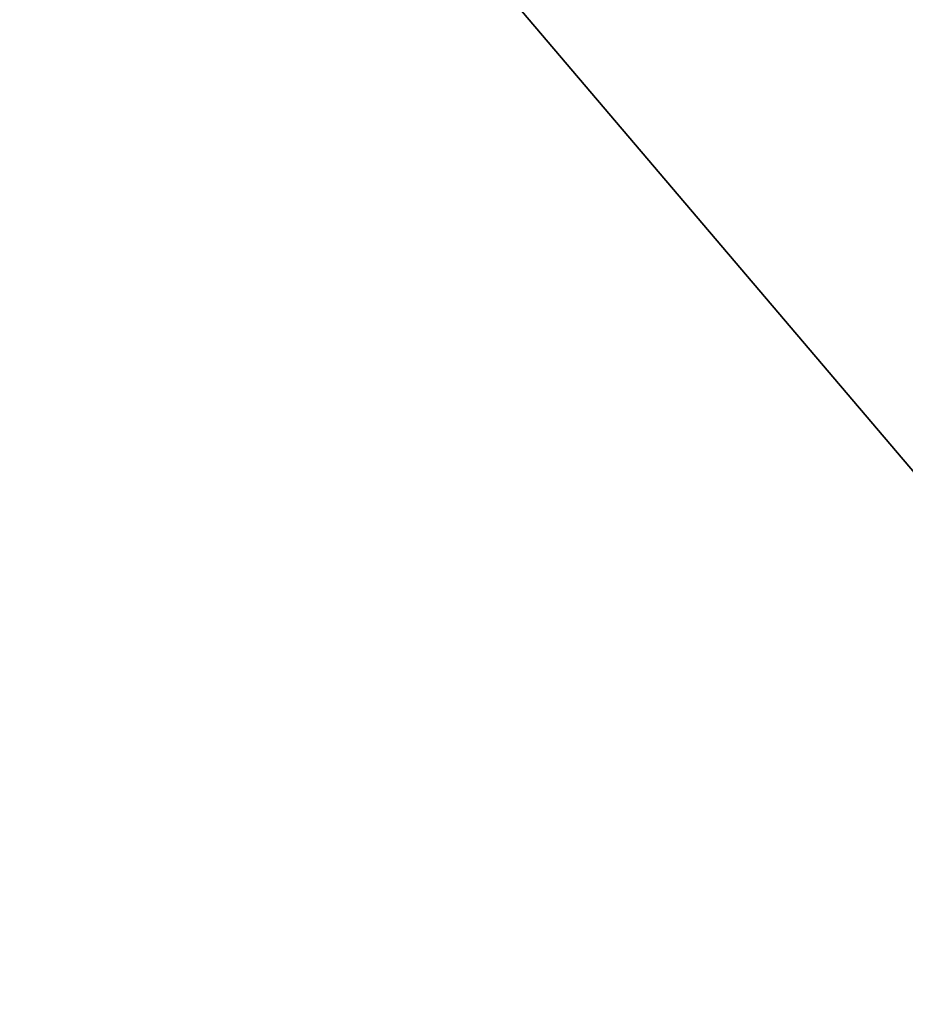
# Model space of a CAD drawing. Header units: metres. Extents: x 59 to 124, y -85 to 86.
# Tile 115 of 251: x 117.49601 to 117.50298, y 24.97435 to 24.9821. Entities that reach past the tile are written whole.
import ezdxf

# ---------------------------------------------------------------- set-up
doc = ezdxf.new("R2010")
doc.units = ezdxf.units.M
doc.layers.add('solid_21414500', color=7, linetype='CONTINUOUS')

msp = doc.modelspace()

# ---------------------------------------------------------------- linework, layer by layer
at = {"layer": 'solid_21414500'}
for points in [[(117.380775, 25.122404, 9.523019), (117.503128, 24.735353, 11.010914), (117.867645, 79.484604, 9.52763)], [(117.24118, 25.098288, 7.741894), (117.503128, 24.735353, 11.010914), (117.27552, 25.452133, 8.023981)], [(117.380775, 25.122404, 9.523019), (117.27552, 25.452133, 8.023981), (117.503128, 24.735353, 11.010914)], [(117.380775, 25.122404, -9.523019), (117.503128, 24.735353, -11.010914), (117.27552, 25.452133, -8.023981)], [(117.444061, 24.400698, -10.554954), (117.27552, 25.452133, -8.023981), (117.503128, 24.735353, -11.010914)], [(117.380775, 25.122404, -9.523019), (117.506836, 25.21624, -11.004332), (117.504982, 24.976261, -11.007623)], [(117.380775, 25.122404, -9.523019), (117.504982, 24.976261, -11.007623), (117.503128, 24.735353, -11.010914)], [(117.443619, 24.398699, 10.552192), (117.503128, 24.735353, 11.010914), (117.24118, 25.098288, 7.741894)]]:
    msp.add_3dface(points, dxfattribs=at)

doc.saveas('drawing.dxf')
